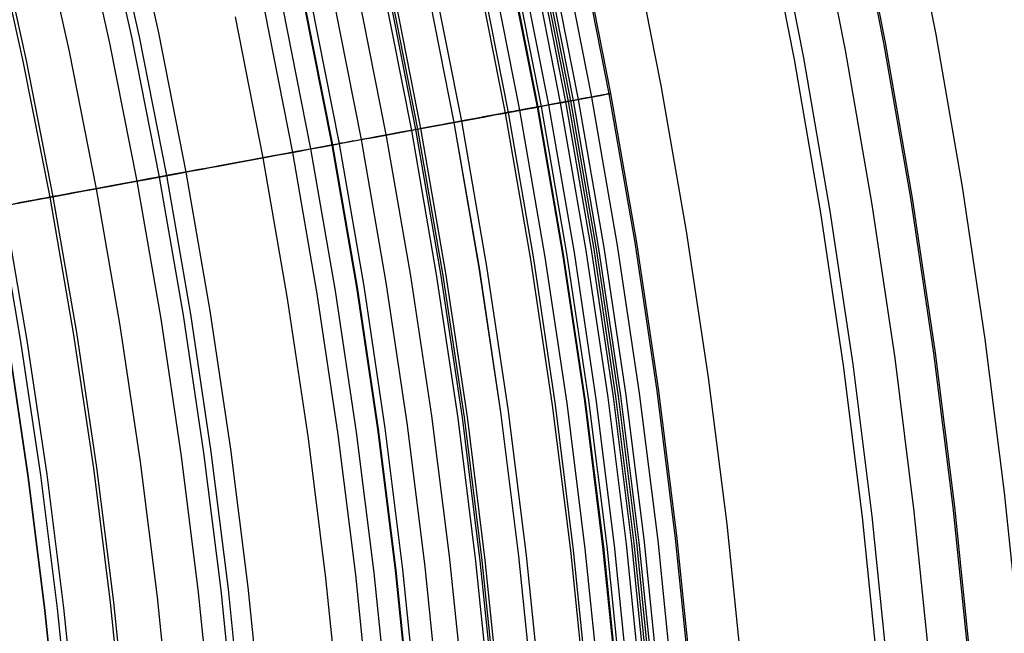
# Model space of a CAD drawing. Header units: millimetres. Extents: x -14 to 488, y -50 to 50.
# Tile 153 of 256: x 328.54 to 333.83, y 3.38 to 6.67. Entities that reach past the tile are written whole.
import ezdxf

# ---------------------------------------------------------------- set-up
doc = ezdxf.new("R2010")
doc.units = ezdxf.units.MM
doc.header["$MEASUREMENT"] = 0
doc.layers.add('Default', color=7, linetype='Continuous')

msp = doc.modelspace()

# ---------------------------------------------------------------- linework, layer by layer
at = {"layer": 'Default'}
for points in [[(334.0662, 0), (334.0567, 0.8287), (334.0283, 1.657), (333.9809, 2.4844), (333.9147, 3.3106), (333.8295, 4.135), (333.7255, 4.9573), (333.6028, 5.777), (333.4613, 6.5937), (333.2909, 7.4557)], [(329.119, 7.3531), (329.2855, 6.6034), (329.4332, 5.8554), (329.5621, 5.1095), (329.6727, 4.3665), (329.7653, 3.627), (329.8402, 2.8914), (329.8978, 2.1604), (329.9384, 1.4345), (329.9625, 0.7142), (329.9704, 0)], [(333.015, 7.3854), (333.1801, 6.5488), (333.3243, 5.7146), (333.4481, 4.8836), (333.5516, 4.0565), (333.6354, 3.2338), (333.6997, 2.4163), (333.7452, 1.6044), (333.7721, 0.7988), (333.7809, 0)], [(333.024, 7.3873), (333.1891, 6.5504), (333.3334, 5.7161), (333.4572, 4.8849), (333.5607, 4.0575), (333.6445, 3.2346), (333.7089, 2.4169), (333.7543, 1.6048), (333.7813, 0.799), (333.7901, 0)], [(328.9769, 7.3197), (329.1427, 6.5735), (329.2896, 5.8288), (329.418, 5.0864), (329.5281, 4.3467), (329.6203, 3.6105), (329.6948, 2.8783), (329.7521, 2.1506), (329.7925, 1.428), (329.8165, 0.711), (329.8244, 0)], [(329.0157, 7.3288), (329.1817, 6.5817), (329.3288, 5.8361), (329.4573, 5.0927), (329.5676, 4.3521), (329.6599, 3.615), (329.7345, 2.8819), (329.7919, 2.1533), (329.8324, 1.4298), (329.8563, 0.7119), (329.8643, 0)], [(332.809, 7.3422), (332.9731, 6.5105), (333.1165, 5.6812), (333.2395, 4.8551), (333.3425, 4.0327), (333.4257, 3.2149), (333.4897, 2.4021), (333.5349, 1.595), (333.5617, 0.7941), (333.5705, 0)], [(328.8586, 7.2919), (329.0237, 6.5485), (329.1701, 5.8067), (329.298, 5.0671), (329.4077, 4.3302), (329.4995, 3.5968), (329.5738, 2.8674), (329.6309, 2.1425), (329.6711, 1.4226), (329.695, 0.7083), (329.7029, 0)], [(332.5359, 7.2849), (332.6988, 6.4597), (332.841, 5.6369), (332.9631, 4.8172), (333.0652, 4.0013), (333.1478, 3.1898), (333.2113, 2.3834), (333.2561, 1.5826), (333.2827, 0.788), (333.2914, 0)], [(332.5862, 7.2955), (332.7492, 6.469), (332.8917, 5.645), (333.0139, 4.8242), (333.1162, 4.0071), (333.199, 3.1944), (333.2625, 2.3869), (333.3074, 1.5849), (333.334, 0.7891), (333.3428, 0)], [(328.642, 7.2411), (328.806, 6.5029), (328.9513, 5.7662), (329.0783, 5.0317), (329.1873, 4.3), (329.2784, 3.5717), (329.3522, 2.8474), (329.4089, 2.1275), (329.4489, 1.4127), (329.4726, 0.7034), (329.4804, 0)], [(328.3954, 7.1832), (328.5581, 6.4509), (328.7023, 5.7201), (328.8283, 4.9915), (328.9364, 4.2657), (329.0268, 3.5432), (329.1, 2.8246), (329.1562, 2.1105), (329.1959, 1.4014), (329.2194, 0.6977), (329.2271, 0)], [(328.4126, 7.1872), (328.5753, 6.4545), (328.7196, 5.7233), (328.8457, 4.9943), (328.9538, 4.2681), (329.0443, 3.5452), (329.1175, 2.8262), (329.1738, 2.1117), (329.2135, 1.4022), (329.237, 0.6981), (329.2447, 0)], [(332.5662, 0), (332.5571, 0.7944), (332.5298, 1.5884), (332.4844, 2.3816), (332.4209, 3.1735), (332.3393, 3.9638), (332.2396, 4.7521), (332.122, 5.5379), (331.9863, 6.3208), (331.823, 7.1471)], [(332.5662, 0), (332.5571, 0.7944), (332.5298, 1.5884), (332.4844, 2.3816), (332.4209, 3.1735), (332.3393, 3.9638), (332.2396, 4.7521), (332.122, 5.5379), (331.9863, 6.3208), (331.823, 7.1471)], [(328.0501, 7.1022), (328.211, 6.3781), (328.3536, 5.6556), (328.4781, 4.9352), (328.585, 4.2176), (328.6744, 3.5032), (328.7467, 2.7928), (328.8023, 2.0867), (328.8416, 1.3856), (328.8648, 0.6899), (328.8725, 0)], [(328.0519, 7.1026), (328.2127, 6.3785), (328.3553, 5.6559), (328.4799, 4.9355), (328.5867, 4.2178), (328.6762, 3.5034), (328.7485, 2.7929), (328.8041, 2.0868), (328.8433, 1.3857), (328.8666, 0.6899), (328.8742, 0)], [(328.1169, 7.1178), (328.2781, 6.3922), (328.421, 5.6681), (328.5458, 4.9461), (328.6529, 4.2269), (328.7425, 3.511), (328.815, 2.7989), (328.8707, 2.0913), (328.91, 1.3887), (328.9333, 0.6914), (328.941, 0)], [(328.1505, 7.1257), (328.3119, 6.3993), (328.455, 5.6744), (328.58, 4.9516), (328.6872, 4.2316), (328.7769, 3.5148), (328.8495, 2.802), (328.9052, 2.0937), (328.9446, 1.3902), (328.9679, 0.6922), (328.9756, 0)], [(331.3414, 7.0345), (331.4986, 6.2376), (331.636, 5.4431), (331.7538, 4.6516), (331.8525, 3.8637), (331.9322, 3.0802), (331.9935, 2.3015), (332.0368, 1.5282), (332.0624, 0.7609), (332.0709, 0)], [(331.355, 7.0373), (331.5123, 6.2401), (331.6497, 5.4453), (331.7676, 4.6535), (331.8663, 3.8653), (331.9461, 3.0814), (332.0074, 2.3024), (332.0507, 1.5288), (332.0764, 0.7612), (332.0848, 0)], [(331.3819, 7.043), (331.5394, 6.2451), (331.6769, 5.4497), (331.7949, 4.6572), (331.8936, 3.8684), (331.9735, 3.0839), (332.0349, 2.3042), (332.0782, 1.53), (332.1039, 0.7618), (332.1123, 0)], [(331.454, 7.0581), (331.6118, 6.2585), (331.7496, 5.4613), (331.8679, 4.6672), (331.9668, 3.8767), (332.0469, 3.0905), (332.1084, 2.3092), (332.1518, 1.5333), (332.1775, 0.7634), (332.186, 0)], [(331.5469, 7.0776), (331.7052, 6.2758), (331.8434, 5.4764), (331.9619, 4.6801), (332.0612, 3.8874), (332.1414, 3.099), (332.2031, 2.3156), (332.2467, 1.5376), (332.2725, 0.7655), (332.2809, 0)], [(331.5559, 7.0795), (331.7142, 6.2775), (331.8525, 5.4779), (331.971, 4.6813), (332.0703, 3.8884), (332.1506, 3.0999), (332.2123, 2.3162), (332.2558, 1.538), (332.2816, 0.7657), (332.2901, 0)], [(331.1629, 6.9971), (331.3193, 6.2044), (331.456, 5.4141), (331.5732, 4.6268), (331.6713, 3.8432), (331.7507, 3.0638), (331.8116, 2.2892), (331.8547, 1.5201), (331.8802, 0.7568), (331.8886, 0)], [(331.1667, 6.9979), (331.3232, 6.2051), (331.4598, 5.4147), (331.577, 4.6274), (331.6752, 3.8436), (331.7545, 3.0641), (331.8155, 2.2895), (331.8586, 1.5202), (331.8841, 0.7569), (331.8925, 0)], [(331.1843, 7.0015), (331.3408, 6.2084), (331.4775, 5.4176), (331.5948, 4.6298), (331.693, 3.8456), (331.7724, 3.0657), (331.8334, 2.2907), (331.8765, 1.521), (331.902, 0.7573), (331.9104, 0)], [(331.2238, 7.0098), (331.3805, 6.2157), (331.5174, 5.424), (331.6348, 4.6353), (331.7331, 3.8502), (331.8126, 3.0694), (331.8737, 2.2934), (331.9168, 1.5228), (331.9423, 0.7582), (331.9508, 0)], [(331.2869, 7.0231), (331.4439, 6.2275), (331.581, 5.4342), (331.6987, 4.644), (331.7971, 3.8575), (331.8768, 3.0752), (331.938, 2.2977), (331.9812, 1.5257), (332.0068, 0.7596), (332.0152, 0)], [(331.3152, 7.029), (331.4723, 6.2327), (331.6096, 5.4388), (331.7273, 4.6479), (331.8259, 3.8607), (331.9056, 3.0778), (331.9668, 2.2997), (332.0101, 1.527), (332.0357, 0.7603), (332.0441, 0)], [(331.3285, 7.0318), (331.4857, 6.2352), (331.6231, 5.441), (331.7408, 4.6498), (331.8394, 3.8623), (331.9192, 3.079), (331.9805, 2.3006), (332.0237, 1.5276), (332.0493, 0.7606), (332.0578, 0)], [(330.9919, 6.9612), (331.1475, 6.1726), (331.2835, 5.3864), (331.4001, 4.6031), (331.4977, 3.8235), (331.5766, 3.0481), (331.6373, 2.2775), (331.6801, 1.5123), (331.7055, 0.7529), (331.7139, 0)], [(331.0074, 6.9645), (331.1631, 6.1755), (331.2991, 5.3889), (331.4157, 4.6053), (331.5134, 3.8253), (331.5924, 3.0495), (331.6531, 2.2786), (331.6959, 1.513), (331.7213, 0.7533), (331.7296, 0)], [(331.0693, 6.9774), (331.2253, 6.187), (331.3616, 5.3989), (331.4785, 4.6139), (331.5763, 3.8324), (331.6554, 3.0552), (331.7162, 2.2828), (331.7591, 1.5158), (331.7846, 0.7547), (331.7929, 0)], [(330.7179, 6.9038), (330.8722, 6.1217), (331.0071, 5.3419), (331.1227, 4.5651), (331.2195, 3.7919), (331.2978, 3.0229), (331.358, 2.2587), (331.4004, 1.4998), (331.4256, 0.7467), (331.4339, 0)], [(330.7181, 6.9038), (330.8725, 6.1217), (331.0073, 5.342), (331.1229, 4.5652), (331.2197, 3.792), (331.298, 3.0229), (331.3582, 2.2587), (331.4007, 1.4998), (331.4258, 0.7467), (331.4341, 0)], [(330.7584, 6.9123), (330.913, 6.1292), (331.048, 5.3485), (331.1637, 4.5707), (331.2607, 3.7966), (331.339, 3.0266), (331.3993, 2.2615), (331.4418, 1.5016), (331.467, 0.7476), (331.4753, 0)], [(331.0662, 0), (331.0575, 0.7601), (331.0314, 1.5198), (330.988, 2.2787), (330.9272, 3.0365), (330.8491, 3.7927), (330.7537, 4.5469), (330.6412, 5.2988), (330.5114, 6.0478), (330.3551, 6.8384)], [(331.0662, 0), (331.0575, 0.7601), (331.0314, 1.5198), (330.988, 2.2787), (330.9272, 3.0365), (330.8491, 3.7927), (330.7537, 4.5469), (330.6412, 5.2988), (330.5114, 6.0478), (330.3551, 6.8384)], [(330.4907, 6.8561), (330.644, 6.0794), (330.7779, 5.3051), (330.8927, 4.5336), (330.9888, 3.7658), (331.0666, 3.0021), (331.1264, 2.2431), (331.1685, 1.4894), (331.1935, 0.7416), (331.2017, 0)], [(330.5137, 6.8609), (330.667, 6.0837), (330.801, 5.3088), (330.916, 4.5368), (331.0122, 3.7684), (331.09, 3.0042), (331.1498, 2.2447), (331.192, 1.4905), (331.217, 0.7421), (331.2252, 0)], [(330.5243, 6.8632), (330.6777, 6.0857), (330.8118, 5.3105), (330.9267, 4.5383), (331.023, 3.7696), (331.1008, 3.0052), (331.1606, 2.2454), (331.2028, 1.491), (331.2278, 0.7423), (331.2361, 0)], [(330.5404, 6.8665), (330.6939, 6.0887), (330.828, 5.3131), (330.943, 4.5405), (331.0392, 3.7715), (331.1171, 3.0066), (331.177, 2.2465), (331.2192, 1.4917), (331.2442, 0.7427), (331.2525, 0)], [(330.7729, 0), (330.7648, 0.7321), (330.7401, 1.4703), (330.6985, 2.2143), (330.6395, 2.9635), (330.5627, 3.7174), (330.4678, 4.4754), (330.3545, 5.237), (330.2223, 6.0014), (330.071, 6.7681)], [(330.1046, 6.7752), (330.2561, 6.0077), (330.3884, 5.2424), (330.5019, 4.4801), (330.5969, 3.7213), (330.6737, 2.9666), (330.7328, 2.2166), (330.7744, 1.4719), (330.7991, 0.7328), (330.8072, 0)], [(330.2226, 6.7999), (330.3746, 6.0296), (330.5074, 5.2616), (330.6213, 4.4965), (330.7167, 3.7349), (330.7938, 2.9775), (330.853, 2.2247), (330.8949, 1.4772), (330.9196, 0.7355), (330.9278, 0)], [(329.8551, 6.7229), (330.0054, 5.9613), (330.1367, 5.2019), (330.2493, 4.4455), (330.3436, 3.6926), (330.4198, 2.9437), (330.4784, 2.1995), (330.5198, 1.4605), (330.5443, 0.7272), (330.5523, 0)], [(329.9523, 6.7432), (330.1031, 5.9794), (330.2348, 5.2177), (330.3477, 4.459), (330.4423, 3.7038), (330.5187, 2.9526), (330.5775, 2.2062), (330.619, 1.4649), (330.6436, 0.7294), (330.6517, 0)], [(330.0652, 6.7669), (330.2165, 6.0003), (330.3487, 5.236), (330.462, 4.4746), (330.5569, 3.7168), (330.6336, 2.963), (330.6926, 2.2139), (330.7342, 1.4701), (330.7589, 0.7319), (330.767, 0)], [(329.6977, 6.6899), (329.8473, 5.932), (329.9779, 5.1764), (330.09, 4.4237), (330.1838, 3.6744), (330.2597, 2.9293), (330.318, 2.1887), (330.3591, 1.4533), (330.3835, 0.7236), (330.3915, 0)]]:
    msp.add_lwpolyline(points, dxfattribs=at)
at = {"layer": 'Default', "extrusion": (-0.181963, 0.983305, 0)}
for points in [[(-326.0941, 24.7553), (-326.0945, 24.722), (-326.0956, 24.6885), (-326.0975, 24.6546), (-326.1002, 24.6206), (-326.1037, 24.5863), (-326.108, 24.5518), (-326.1132, 24.5172), (-326.1192, 24.4824), (-326.1261, 24.4475), (-326.1338, 24.4126), (-326.1425, 24.3776), (-326.152, 24.3426), (-326.1625, 24.3076), (-326.1739, 24.2727), (-326.1862, 24.2379), (-326.1994, 24.2032), (-326.2136, 24.1687), (-326.2287, 24.1343), (-326.2447, 24.1002), (-326.2617, 24.0664), (-326.2796, 24.0329), (-326.2984, 23.9997), (-326.3181, 23.9669), (-326.3386, 23.9345), (-326.3601, 23.9026), (-326.3824, 23.8712), (-326.4056, 23.8402), (-326.4296, 23.8099), (-326.4544, 23.7801), (-326.48, 23.751), (-326.5064, 23.7225), (-326.5335, 23.6947), (-326.5613, 23.6676), (-326.5898, 23.6412), (-326.6189, 23.6156), (-326.6487, 23.5908), (-326.679, 23.5668), (-326.71, 23.5436), (-326.7414, 23.5213), (-326.7733, 23.4998), (-326.8057, 23.4793), (-326.8385, 23.4596), (-326.8717, 23.4408), (-326.9052, 23.4229), (-326.939, 23.406), (-326.9731, 23.3899), (-327.0075, 23.3748), (-327.042, 23.3607), (-327.0767, 23.3474), (-327.1115, 23.3351), (-327.1464, 23.3237), (-327.1814, 23.3132), (-327.2164, 23.3037), (-327.2514, 23.295), (-327.2863, 23.2873), (-327.3212, 23.2804), (-327.356, 23.2744), (-327.3906, 23.2692), (-327.4251, 23.2649), (-327.4594, 23.2614), (-327.4934, 23.2587), (-327.5273, 23.2568), (-327.5608, 23.2557), (-327.5941, 23.2553), (-327.6274, 23.2557), (-327.661, 23.2568), (-327.6948, 23.2587), (-327.7289, 23.2614), (-327.7632, 23.2649), (-327.7977, 23.2692), (-327.8323, 23.2744), (-327.8671, 23.2804), (-327.9019, 23.2873), (-327.9369, 23.295), (-327.9719, 23.3037), (-328.0069, 23.3132), (-328.0418, 23.3237), (-328.0768, 23.3351), (-328.1116, 23.3474), (-328.1463, 23.3607), (-328.1808, 23.3748), (-328.2151, 23.3899), (-328.2492, 23.406), (-328.2831, 23.4229), (-328.3166, 23.4408), (-328.3498, 23.4596), (-328.3826, 23.4793), (-328.4149, 23.4998), (-328.4469, 23.5213), (-328.4783, 23.5436), (-328.5092, 23.5668), (-328.5396, 23.5908), (-328.5693, 23.6156), (-328.5985, 23.6412), (-328.627, 23.6676), (-328.6548, 23.6947), (-328.6819, 23.7225), (-328.7083, 23.751), (-328.7339, 23.7801), (-328.7587, 23.8099), (-328.7827, 23.8402), (-328.8058, 23.8712), (-328.8282, 23.9026), (-328.8496, 23.9345), (-328.8702, 23.9669), (-328.8899, 23.9997), (-328.9087, 24.0329), (-328.9266, 24.0664), (-328.9435, 24.1002), (-328.9595, 24.1343), (-328.9746, 24.1687), (-328.9888, 24.2032), (-329.0021, 24.2379), (-329.0144, 24.2727), (-329.0258, 24.3076), (-329.0362, 24.3426), (-329.0458, 24.3776), (-329.0544, 24.4126), (-329.0622, 24.4475), (-329.0691, 24.4824), (-329.0751, 24.5172), (-329.0803, 24.5518), (-329.0846, 24.5863), (-329.0881, 24.6206), (-329.0908, 24.6546), (-329.0926, 24.6885), (-329.0938, 24.722), (-329.0941, 24.7553)], [(-329.0941, 24.7553), (-329.0938, 24.7886), (-329.0926, 24.8222), (-329.0908, 24.856), (-329.0881, 24.8901), (-329.0846, 24.9244), (-329.0803, 24.9589), (-329.0751, 24.9935), (-329.0691, 25.0283), (-329.0622, 25.0632), (-329.0544, 25.0981), (-329.0458, 25.1331), (-329.0362, 25.1681), (-329.0258, 25.203), (-329.0144, 25.238), (-329.0021, 25.2728), (-328.9888, 25.3075), (-328.9746, 25.342), (-328.9595, 25.3764), (-328.9435, 25.4105), (-328.9266, 25.4443), (-328.9087, 25.4778), (-328.8899, 25.511), (-328.8702, 25.5438), (-328.8496, 25.5762), (-328.8282, 25.6081), (-328.8058, 25.6395), (-328.7827, 25.6704), (-328.7587, 25.7008), (-328.7339, 25.7306), (-328.7083, 25.7597), (-328.6819, 25.7882), (-328.6548, 25.816), (-328.627, 25.8431), (-328.5985, 25.8695), (-328.5693, 25.8951), (-328.5396, 25.9199), (-328.5092, 25.9439), (-328.4783, 25.967), (-328.4469, 25.9894), (-328.4149, 26.0108), (-328.3826, 26.0314), (-328.3498, 26.0511), (-328.3166, 26.0699), (-328.2831, 26.0878), (-328.2492, 26.1047), (-328.2151, 26.1208), (-328.1808, 26.1359), (-328.1463, 26.15), (-328.1116, 26.1633), (-328.0768, 26.1756), (-328.0418, 26.187), (-328.0069, 26.1974), (-327.9719, 26.207), (-327.9369, 26.2157), (-327.9019, 26.2234), (-327.8671, 26.2303), (-327.8323, 26.2363), (-327.7977, 26.2415), (-327.7632, 26.2458), (-327.7289, 26.2493), (-327.6948, 26.252), (-327.661, 26.2538), (-327.6274, 26.255), (-327.5941, 26.2553), (-327.5608, 26.255), (-327.5273, 26.2538), (-327.4934, 26.252), (-327.4594, 26.2493), (-327.4251, 26.2458), (-327.3906, 26.2415), (-327.356, 26.2363), (-327.3212, 26.2303), (-327.2863, 26.2234), (-327.2514, 26.2157), (-327.2164, 26.207), (-327.1814, 26.1974), (-327.1464, 26.187), (-327.1115, 26.1756), (-327.0767, 26.1633), (-327.042, 26.15), (-327.0075, 26.1359), (-326.9731, 26.1208), (-326.939, 26.1047), (-326.9052, 26.0878), (-326.8717, 26.0699), (-326.8385, 26.0511), (-326.8057, 26.0314), (-326.7733, 26.0108), (-326.7414, 25.9894), (-326.71, 25.967), (-326.679, 25.9439), (-326.6487, 25.9199), (-326.6189, 25.8951), (-326.5898, 25.8695), (-326.5613, 25.8431), (-326.5335, 25.816), (-326.5064, 25.7882), (-326.48, 25.7597), (-326.4544, 25.7306), (-326.4296, 25.7008), (-326.4056, 25.6704), (-326.3824, 25.6395), (-326.3601, 25.6081), (-326.3386, 25.5762), (-326.3181, 25.5438), (-326.2984, 25.511), (-326.2796, 25.4778), (-326.2617, 25.4443), (-326.2447, 25.4105), (-326.2287, 25.3764), (-326.2136, 25.342), (-326.1994, 25.3075), (-326.1862, 25.2728), (-326.1739, 25.238), (-326.1625, 25.203), (-326.152, 25.1681), (-326.1425, 25.1331), (-326.1338, 25.0981), (-326.1261, 25.0632), (-326.1192, 25.0283), (-326.1132, 24.9935), (-326.108, 24.9589), (-326.1037, 24.9244), (-326.1002, 24.8901), (-326.0975, 24.856), (-326.0956, 24.8222), (-326.0945, 24.7886), (-326.0941, 24.7553)]]:
    msp.add_lwpolyline(points, dxfattribs=at)
at = {"layer": 'Default'}
for points in [[(328.1941, 5.6261, 73.662), (329.3288, 5.8361, 64.6938), (330.133, 5.9849, 57.0709), (330.667, 6.0837, 50.6988), (331.2253, 6.187, 40.8885), (331.4986, 6.2376, 33.3186), (331.5226, 6.242, 31.5171), (331.5123, 6.2401, 30.987), (331.5019, 6.2382, 30.7366), (331.4878, 6.2356, 30.4965), (331.4699, 6.2323, 30.267), (331.448, 6.2282, 30.0486), (331.4221, 6.2234, 29.8417), (331.3921, 6.2179, 29.6466), (331.3755, 6.2148, 29.5536), (331.3579, 6.2116, 29.4637), (331.3392, 6.2081, 29.3769), (331.3193, 6.2044, 29.2934), (331.2983, 6.2005, 29.2124), (331.2761, 6.1964, 29.1332), (331.2527, 6.1921, 29.056), (331.2283, 6.1876, 28.9806), (331.2028, 6.1829, 28.9071), (331.1763, 6.178, 28.8356), (331.149, 6.1729, 28.766), (331.1207, 6.1677, 28.6984), (331.0918, 6.1623, 28.6328), (331.062, 6.1568, 28.5692), (331.0317, 6.1512, 28.5076), (331.0007, 6.1455, 28.448), (330.9692, 6.1396, 28.3905), (330.9373, 6.1337, 28.3351), (330.9049, 6.1277, 28.2818), (330.8722, 6.1217, 28.2306), (330.8392, 6.1156, 28.1816), (330.8061, 6.1094, 28.1347), (330.7728, 6.1033, 28.0899), (330.7396, 6.0971, 28.0473), (330.7064, 6.091, 28.0068), (330.6734, 6.0849, 27.9685), (330.6407, 6.0788, 27.9323), (330.6084, 6.0729, 27.8982), (330.5765, 6.067, 27.8663), (330.5453, 6.0612, 27.8366), (330.5146, 6.0555, 27.8089), (330.4847, 6.05, 27.7835), (330.4557, 6.0446, 27.7602), (330.4276, 6.0394, 27.739), (330.4005, 6.0344, 27.72), (330.3874, 6.032, 27.7112), (330.3528, 6.0256, 27.6896), (330.3341, 6.0221, 27.6786), (330.3256, 6.0205, 27.6738), (330.3175, 6.019, 27.6694), (330.3096, 6.0176, 27.6653), (330.3017, 6.0161, 27.6615), (330.2937, 6.0146, 27.6579), (330.2855, 6.0131, 27.6544), (330.2768, 6.0115, 27.651), (330.2676, 6.0098, 27.6475), (330.247, 6.006, 27.6402), (330.2223, 6.0014, 27.6319)], [(328.5344, 5.6891, 23.527), (328.566, 5.6949, 23.4269), (328.6003, 5.7013, 23.3273), (328.6373, 5.7081, 23.2281), (328.6771, 5.7155, 23.1295), (328.7196, 5.7233, 23.0315), (328.765, 5.7317, 22.934), (328.8134, 5.7407, 22.8373), (328.8647, 5.7502, 22.7413), (328.9192, 5.7603, 22.6463), (328.9769, 5.7709, 22.5522), (329.0379, 5.7822, 22.4592), (329.1022, 5.7941, 22.3674), (329.1701, 5.8067, 22.2769), (329.2415, 5.8199, 22.1879), (329.3166, 5.8338, 22.1004), (329.3556, 5.841, 22.0573), (329.3954, 5.8484, 22.0148), (329.4362, 5.856, 21.9727), (329.478, 5.8637, 21.9312), (329.5207, 5.8716, 21.8903), (329.5644, 5.8797, 21.8499), (329.6091, 5.8879, 21.8102), (329.6547, 5.8964, 21.7712), (329.7013, 5.905, 21.7328), (329.749, 5.9138, 21.6951), (329.7976, 5.9228, 21.6582), (329.8653, 5.9354, 21.6089), (329.8837, 5.9388, 21.5949), (329.9024, 5.9422, 21.58), (329.9217, 5.9458, 21.5641), (329.9416, 5.9495, 21.547), (329.9621, 5.9533, 21.5286), (330.0054, 5.9613, 21.4878), (330.0523, 5.97, 21.4406), (330.1031, 5.9794, 21.3865), (330.1578, 5.9895, 21.3251), (330.2165, 6.0003, 21.2559), (330.2771, 6.0116, 21.1817), (330.3361, 6.0225, 21.1064), (330.394, 6.0332, 21.0288), (330.451, 6.0437, 20.9477), (330.5075, 6.0542, 20.8617), (330.5639, 6.0646, 20.7696), (330.6206, 6.0751, 20.6701), (330.6777, 6.0857, 20.5619), (330.7357, 6.0964, 20.4437), (330.7944, 6.1073, 20.3146), (330.8536, 6.1182, 20.1733), (330.913, 6.1292, 20.0188), (330.9724, 6.1402, 19.85), (331.0314, 6.1511, 19.666), (331.0899, 6.162, 19.4661), (331.1475, 6.1726, 19.2492), (331.2039, 6.1831, 19.0146), (331.2588, 6.1932, 18.7616), (331.3118, 6.203, 18.4896), (331.3628, 6.2125, 18.1978), (331.4113, 6.2214, 17.8856), (331.4571, 6.2299, 17.5523), (331.5394, 6.2451, 16.8199), (331.6072, 6.2577, 15.9953), (331.6588, 6.2672, 15.073), (331.692, 6.2734, 14.0477), (331.7142, 6.2775, 6.8571), (331.7126, 6.2772, 6.6768), (331.7077, 6.2763, 6.5005), (331.6995, 6.2748, 6.328), (331.6881, 6.2727, 6.1595), (331.6736, 6.27, 5.995), (331.656, 6.2667, 5.8344), (331.6354, 6.2629, 5.6777), (331.6118, 6.2585, 5.5249), (331.5853, 6.2536, 5.3761), (331.5559, 6.2482, 5.2312), (331.5238, 6.2423, 5.0901), (331.4889, 6.2358, 4.9527), (331.4514, 6.2289, 4.8191), (331.4112, 6.2214, 4.6892), (331.3684, 6.2135, 4.5629), (331.3232, 6.2051, 4.4401), (331.2754, 6.1963, 4.3209), (331.2252, 6.187, 4.2051), (331.1726, 6.1773, 4.0926), (331.1175, 6.1671, 3.9832), (331.0599, 6.1564, 3.8769), (330.9999, 6.1453, 3.7736), (330.9374, 6.1338, 3.6731), (330.8725, 6.1217, 3.5754), (330.805, 6.1093, 3.4802), (330.735, 6.0963, 3.3876), (330.6624, 6.0829, 3.2975), (330.587, 6.0689, 3.2097), (330.5087, 6.0544, 3.1242), (330.4276, 6.0394, 3.0408), (330.3434, 6.0238, 2.9595), (330.2561, 6.0077, 2.8803), (330.1655, 5.9909, 2.803), (330.0717, 5.9735, 2.7276), (329.9744, 5.9555, 2.6541), (329.8737, 5.9369, 2.5825), (329.7692, 5.9176, 2.5129), (329.6611, 5.8976, 2.4451), (329.5491, 5.8768, 2.3794), (329.4332, 5.8554, 2.3155), (329.3132, 5.8332, 2.2536), (329.1891, 5.8102, 2.1937), (329.0608, 5.7865, 2.1359), (328.9284, 5.762, 2.0801), (328.7917, 5.7367, 2.0266), (328.6506, 5.7106, 1.9753), (328.5052, 5.6837, 1.9264)], [(330.2223, 6.0014, 27.6319), (330.1565, 5.9892, 27.6112), (330.0915, 5.9772, 27.5885), (330.0273, 5.9653, 27.5639), (329.9639, 5.9536, 27.5375), (329.9015, 5.942, 27.5093), (329.84, 5.9307, 27.4795), (329.7795, 5.9195, 27.448), (329.7202, 5.9085, 27.4149), (329.6619, 5.8977, 27.3804), (329.6048, 5.8871, 27.3444), (329.5489, 5.8768, 27.307), (329.4943, 5.8667, 27.2683), (329.441, 5.8568, 27.2284), (329.3891, 5.8472, 27.1873), (329.3386, 5.8379, 27.145), (329.2896, 5.8288, 27.1017), (329.2421, 5.82, 27.0575), (329.1962, 5.8115, 27.0123), (329.1517, 5.8033, 26.9662), (329.1087, 5.7953, 26.9194), (329.0672, 5.7877, 26.8719), (329.0271, 5.7802, 26.8237), (328.9885, 5.7731, 26.7749), (328.9513, 5.7662, 26.7256), (328.9155, 5.7596, 26.6759), (328.8812, 5.7532, 26.6258), (328.8481, 5.7471, 26.5753), (328.8164, 5.7413, 26.5245), (328.786, 5.7356, 26.4734), (328.7569, 5.7302, 26.422), (328.729, 5.7251, 26.3705), (328.7023, 5.7201, 26.3188), (328.6769, 5.7154, 26.267), (328.6526, 5.7109, 26.215), (328.6294, 5.7066, 26.163), (328.6073, 5.7026, 26.1109), (328.5864, 5.6987, 26.0586), (328.5665, 5.695, 26.0063), (328.5477, 5.6915, 25.954), (328.5298, 5.6882, 25.9016)]]:
    msp.add_polyline3d(points, dxfattribs=at)

doc.saveas('drawing.dxf')
